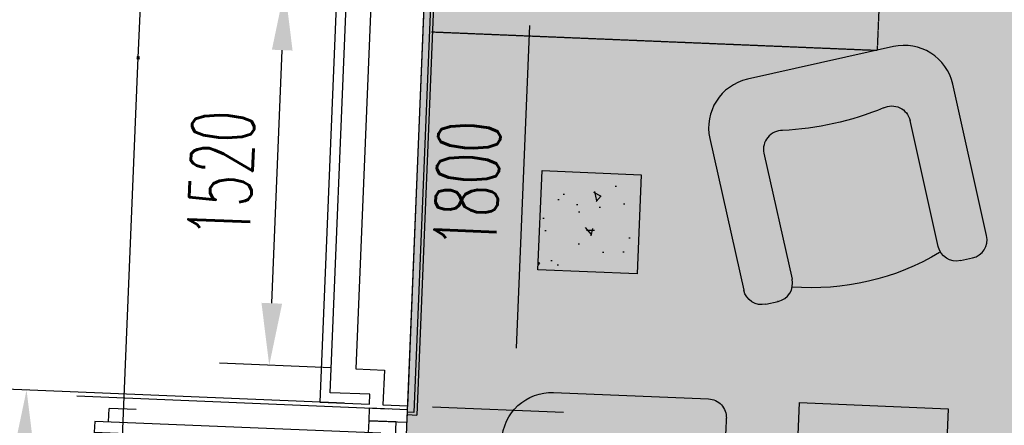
# Model space of a CAD drawing. Header units: millimetres. Extents: x 941089 to 2922714, y 799810 to 1997150.
# Tile 21 of 99: x 954618 to 958587, y 978267 to 979900. Entities that reach past the tile are written whole.
import ezdxf

# ---------------------------------------------------------------- set-up
doc = ezdxf.new("R2010")
doc.units = ezdxf.units.MM
doc.header["$LTSCALE"] = 10
doc.header["$PDMODE"] = 3
doc.header["$PDSIZE"] = 5
doc.linetypes.add('DASHDOT', pattern=[1, 0.5, -0.25, 0, -0.25])
doc.linetypes.add('FO-00$0$HIDDEN', pattern=[0.375, 0.25, -0.125])
doc.layers.get('DEFPOINTS').update_dxf_attribs({"color": 21})
for name, color, linetype in [('AREA NET', 21, 'DASHDOT'), ('COLS EXT-00$0$CONC-SECTION', 6, 'Continuous'), ('COLS EXT-00$0$HATCH', 22, 'Continuous'), ('FO-00 - FURN$0$FURNITURE', 22, 'Continuous'), ('FO-00$0$25', 21, 'Continuous'), ('FO-00$0$AREA GROSS', 21, 'Continuous'), ('FO-00$0$DOOR', 2, 'Continuous'), ('FO-00$0$FOOTPATH - GEORGES LANE$0$25', 2, 'Continuous'), ('FO-00$0$HIDDEN', 1, 'FO-00$0$HIDDEN'), ('FO-00$0$TITLE', 21, 'Continuous'), ('L - PL-ext-00$0$DIMS-MASONARY', 21, 'Continuous'), ('L - PL-ext-00$0$DOOR', 2, 'Continuous'), ('L - PL-ext-00$0$WALL-EXTERNAL', 1, 'Continuous'), ('L - PL-ext-00$0$WALL-INTERNAL', 4, 'Continuous'), ('L - PL-ext-00$0$WINDOW', 2, 'Continuous'), ('L - PL-ext-00$0$WINDOW DIMS', 21, 'Continuous'), ('REVISION', 1, 'DASHDOT')]:
    doc.layers.add(name, color=color, linetype=linetype)
doc.layers.add('FO-00$0$FOOTPATH - GEORGES LANE$0$ZZ-', color=7, linetype='Continuous', plot=False)
doc.styles.add('L - PL-ext-00$0$Standard', font='romans.shx', dxfattribs={"width": 0.6})
doc.dimstyles.new('L - PL-ext-00$0$ROYCETON', dxfattribs={"dimscale": 100, "dimtxt": 2.5, "dimasz": 2.5, "dimexe": 2, "dimexo": 1, "dimgap": 1, "dimtad": 1, "dimdec": 0, "dimtxsty": 'L - PL-ext-00$0$Standard', "dimcen": 2.5, "dimclrd": 256, "dimclre": 256, "dimclrt": 2, "dimaunit": 1, "dimazin": 0, "dimtfac": 1, "dimtdec": 0, "dimtmove": 0, "dimatfit": 3, "dimfxl": 0, "dimarcsym": 0})

# ---------------------------------------------------------------- blocks, each defined once
blk = doc.blocks.new('COLS EXT-00')
at = {"layer": 'COLS EXT-00$0$HATCH'}
h = blk.add_hatch(dxfattribs=at)
h.set_pattern_fill('AR-CONC', color=256, scale=2, angle=84.0126, style=0)
h.set_pattern_definition([(131.636498, (268.82, -1635.2), (84.537704, 355.85757), [38.1, -419.1]), (76.636498, (268.82, -1635.2), (-388.30192, -14.15659), [30.48, -335.28]), (182.087498, (275.86, -1605.56), (-303.7623, 341.70203), [32.38, -356.18]), (127.820698, (168.3, -1620.43), (162.04886, 524.16198), [57.15, -628.65]), (178.272098, (181.8, -1576.75), (-420.52623, 541.73646), [48.57, -534.27]), (72.820498, (168.3, -1620.43), (-420.52525, 541.73707), [45.72, -502.92]), (102.636498, (200.82, -1573.87), (246.461515, 270.25535), [38.1, -419.1]), (47.636498, (200.8, -1573.87), (-346.47976, 175.87087), [30.48, -335.28]), (153.087898, (221.36, -1551.35), (-100.01918, 446.12552), [32.38, -356.18]), (119.136498, (268.82, -1635.21), (-166.413132, 30.709053), [0, -331.216, 0, -340.36, 0, -336.55]), (89.136498, (268.82, -1635.21), (-178.792128, 161.361192), [0, -194.056, 0, -323.596, 0, -128.27]), (49.136498, (252.34, -1747.29), (50.779711, 266.630705), [0, -127, 0, -396.24, 0, -525.78]), (39.136498, (244.95, -1797.55), (-7.220553, 300.50442), [0, -165.1, 0, -263.144, 0, -373.38])])
h.paths.add_polyline_path([(957123, 979276.1), (956723.4, 979292.7), (956706.9, 978893), (957106.5, 978876.5)])
at = {"layer": 'COLS EXT-00$0$CONC-SECTION', "elevation": 0}
blk.add_lwpolyline([(956706.9, 978893), (956723.4, 979292.7), (957123, 979276.1), (957106.5, 978876.5)], close=True, dxfattribs=at)
blk = doc.blocks.new('FO-00$0$FOOTPATH - GEORGES LANE')
at = {"layer": 'FO-00$0$FOOTPATH - GEORGES LANE$0$25'}
blk.add_lwpolyline([(954362, 964087), (954652, 967316), (955157, 979543), (955672, 990775), (955936.5, 999559.6, 0.611255), (954377.5, 1000418.5)], format="xyb", dxfattribs=at)
blk.add_open_spline([(959064.2, 1003448.7), (958983.7, 1003458.4), (958901.6, 1003468.3), (958734.1, 1003488.1), (958648.7, 1003498), (958474.7, 1003517.6), (958386.1, 1003527.1), (958205.7, 1003545.5), (958113.9, 1003554.3), (957926.9, 1003570.6), (957831.9, 1003578.1), (957656.3, 1003590), (957576.4, 1003594.8), (957414.4, 1003602.8), (957332.2, 1003606), (957165.7, 1003610.6), (957081.3, 1003611.9), (956910.3, 1003612.3), (956823.6, 1003611.4), (956647.9, 1003606.8), (956558.9, 1003603.2), (956378.7, 1003592.7), (956287.5, 1003585.9), (956102.8, 1003568.7), (956009.3, 1003558.2), (955820.4, 1003533.1), (955724.8, 1003518.5), (955616.1, 1003499.3), (955603.9, 1003497.1), (955565.6, 1003490.2), (955539.6, 1003485.3), (955505.3, 1003478.6), (955497, 1003477), (955484.4, 1003474.5), (955480.1, 1003473.6), (955471.5, 1003471.9), (955467.2, 1003471), (955454.3, 1003468.4), (955445.7, 1003466.6), (955419.9, 1003461.3), (955402.8, 1003457.7), (955351.5, 1003446.6), (955317.5, 1003439), (955199.2, 1003411.6), (955115.8, 1003390.5), (954936.2, 1003341.4), (954840.3, 1003312.9), (954651.6, 1003252.4), (954558.8, 1003220.5), (954370.6, 1003151.5), (954275.4, 1003114.3), (954110.1, 1003045.9), (954039.2, 1003015.4), (953899.6, 1002952.7), (953830.7, 1002920.6), (953672.9, 1002844.4), (953584.6, 1002799.8), (953411.3, 1002708.6), (953326.2, 1002662.1), (953159.1, 1002567.4), (953077.1, 1002519.3), (952929.4, 1002429.9), (952863.3, 1002388.9), (952732.9, 1002306.1), (952668.7, 1002264.4), (952520.4, 1002166), (952437, 1002109.2), (952286.3, 1002004.1), (952218.5, 1001955.8), (952084.7, 1001859.1), (952018.8, 1001810.5), (951882.3, 1001708.6), (951811.9, 1001655.1), (951673, 1001548.2), (951604.6, 1001494.9), (951444, 1001368.2), (951352.6, 1001295.1), (951188.8, 1001162.7), (951115.9, 1001103.3), (950972.2, 1000985.5), (950901.4, 1000927.2), (950761.8, 1000811.9), (950693, 1000755), (950557.3, 1000642.8), (950490.4, 1000587.6), (950358.5, 1000479), (950293.4, 1000425.7), (950165.2, 1000321.4), (950102, 1000270.3), (950004.5, 1000192.4), (949969.6, 1000164.6), (949900.3, 1000109.8), (949865.9, 1000082.9), (949825.3, 1000051.2), (949818.6, 1000046.1), (949807.9, 1000037.7), (949803.8, 1000034.5), (949794.8, 1000027.6), (949790, 1000023.9), (949780.4, 1000016.5), (949775.6, 1000012.8), (949761.2, 1000001.6), (949751.5, 999994.2), (949722.5, 999971.9), (949703, 999957), (949644.2, 999912.3), (949604.6, 999882.4), (949524.6, 999822.5), (949484.2, 999792.4), (949373.7, 999710.6), (949302.8, 999658.7), (949158.8, 999553.8), (949085.6, 999500.8), (948937, 999393.5), (948861.5, 999339.2), (948708.6, 999228.8), (948631.1, 999172.8), (948474.1, 999058.7), (948394.6, 999000.6), (948247.1, 998891.7), (948179.4, 998841.3), (948019.8, 998721.3), (947927.5, 998650.9), (947741.3, 998506.2), (947647.4, 998431.8), (947490.9, 998304.8), (947428.6, 998253.5), (947303.8, 998148.7), (947241.2, 998095.2), (947150.6, 998016.4), (947122.7, 997991.9), (947039.1, 997917.8), (946983.3, 997867.5), (946914.4, 997804.1), (946901.4, 997792.1), (946866.5, 997759.7), (946844.7, 997739.3), (946801.4, 997698.4), (946779.8, 997677.9), (946715.3, 997616.2), (946672.7, 997574.8), (946545.9, 997449.7), (946462.8, 997365.2), (946299.4, 997194.1), (946219.1, 997107.6), (946018.3, 996884.9), (945899.7, 996747.5), (945668.9, 996468.7), (945556.7, 996327.2), (945338.6, 996040.8), (945232.7, 995895.8), (945027.1, 995602.6), (944927.3, 995454.4), (944733.8, 995155.4), (944640.1, 995004.4), (944458.6, 994700.2), (944370.8, 994546.9), (944254.6, 994335.7), (944223.7, 994278.6), (944176.5, 994190.1), (944159.9, 994158.8), (944129.8, 994101.4), (944116.2, 994075.4), (944089.2, 994023.2), (944075.8, 993997), (944035.7, 993918.6), (944009.3, 993866.1), (943931.1, 993708.3), (943880.1, 993602.6), (943731.1, 993284), (943636.7, 993069.7), (943406.5, 992513.1), (943278.2, 992168.1), (943046.7, 991470.4), (942943.5, 991117.7), (942845.6, 990733), (942838.4, 990704.5), (942828.7, 990665.5), (942826.1, 990655), (942821, 990634.1), (942818.4, 990623.7), (942810.8, 990592.3), (942805.7, 990571.4), (942790.7, 990508.7), (942780.9, 990466.9), (942768.9, 990415.2), (942766.7, 990405.3), (942762.1, 990385.5), (942759.9, 990375.6), (942753.1, 990345.9), (942748.7, 990326.1), (942735.5, 990266.8), (942726.8, 990227.3), (942701.3, 990108.7), (942685, 990029.8), (942621.2, 989710.6), (942578.8, 989471.2), (942511.7, 989045.6), (942485.2, 988858.9), (942437.4, 988487.1), (942416.2, 988302.1), (942378.3, 987933.8), (942361.7, 987750.6), (942332.5, 987386.2), (942319.9, 987205.1), (942297.9, 986845), (942288.6, 986666.2), (942272.8, 986310.8), (942266.3, 986134.4), (942255.4, 985784.2), (942251.1, 985610.5), (942244, 985265.8), (942241.2, 985095), (942236.9, 984756.3), (942235.2, 984588.6), (942232.5, 984256.5), (942231.5, 984092.1), (942229.4, 983767.1), (942228.5, 983606.4), (942226.1, 983288.9), (942224.8, 983132.2), (942222.6, 982941.4), (942222.2, 982905.4), (942221.2, 982833.6), (942220.8, 982797.8), (942219.2, 982690.2), (942218.1, 982618.6), (942215.7, 982475.3), (942214.4, 982403.7), (942210.2, 982188.8), (942207.1, 982045.4), (942200.5, 981758.2), (942196.9, 981614.2), (942188.3, 981277.4), (942183.1, 981084.1), (942172.7, 980694.5), (942167.5, 980498.1), (942157.5, 980101.5), (942152.6, 979901.2), (942143.9, 979495.6), (942139.9, 979290.3), (942133.3, 978873.9), (942130.7, 978662.7), (942127.4, 978233.8), (942126.6, 978016), (942127.8, 977355.5), (942133.1, 976901.9), (942146.4, 976366.3), (942148.1, 976302), (942150.2, 976228.8), (942150.5, 976220.2), (942151, 976202.9), (942151.2, 976194.3), (942152, 976168.4), (942152.5, 976151), (942154.1, 976098.9), (942155.2, 976063.9), (942158.6, 975958.5), (942161.1, 975887.6), (942167.8, 975710.3), (942172.2, 975603.3), (942182.4, 975386.8), (942188.1, 975277.3), (942201.1, 975056.3), (942208.4, 974944.7), (942224.8, 974719.8), (942233.9, 974606.5), (942254.4, 974378.3), (942265.7, 974263.4), (942287, 974068.4), (942296.2, 973988.7), (942319.8, 973799.6), (942334.6, 973690), (942367.1, 973470), (942384.8, 973359.5), (942420.3, 973156.3), (942437.5, 973063.7), (942474.7, 972878), (942494.6, 972784.9), (942537.3, 972598.1), (942560.1, 972504.3), (942609.2, 972316.4), (942635.4, 972222.1), (942691.6, 972032.9), (942721.7, 971938), (942773.7, 971784.5), (942794.2, 971726.1), (942837.2, 971609), (942859.6, 971550.4), (942912.2, 971418.3), (942943, 971344.7), (943007.8, 971197.5), (943042, 971123.8), (943114, 970976.1), (943152, 970902.2), (943232.1, 970754.5), (943274.2, 970680.7), (943332.6, 970583.8), (943346.9, 970560.6), (943375.8, 970514.3), (943390.5, 970491.1), (943435.3, 970421.8), (943466.1, 970375.6), (943529.6, 970284), (943562.3, 970238.5), (943641.3, 970132.3), (943688.5, 970071.7), (943787.1, 969951.5), (943838.4, 969892), (943923.3, 969798.4), (943955.6, 969763.9), (944003.3, 969714.5), (944018.1, 969699.4), (944048.1, 969669.2), (944063.2, 969654.2), (944109, 969609.4), (944140.2, 969579.7), (944225.4, 969501), (944280.6, 969452.5), (944394.4, 969357.5), (944453, 969311.1), (944556, 969233.8), (944599.5, 969202.3), (944688.3, 969140.8), (944733.5, 969110.7), (944789.1, 969075.2), (944798.8, 969069.1), (944812, 969060.8), (944815.3, 969058.7), (944825.4, 969052.5), (944832.2, 969048.3), (944845.7, 969040), (944852.5, 969035.8), (944872.8, 969023.5), (944886.4, 969015.3), (944910.8, 969000.9), (944921.6, 968994.6), (944938.6, 968984.7), (944945, 968981), (944957.6, 968973.8), (944963.9, 968970.2), (944982.9, 968959.4), (944995.6, 968952.3), (945033.5, 968931.3), (945058.9, 968917.6), (945142.9, 968873.4), (945201.7, 968844.2), (945319.1, 968788.9), (945377.8, 968762.9), (945494.8, 968713.9), (945553.3, 968690.9), (945656.7, 968652.5), (945701.9, 968636.6), (945800.2, 968603.5), (945853.2, 968586.7), (945906, 968571)], degree=3, knots=[0, 0, 0, 0, 234.702834, 234.702834, 469.405668, 469.405668, 704.108503, 704.108503, 938.811337, 938.811337, 1173.514171, 1173.514171, 1364.728332, 1364.728332, 1555.942493, 1555.942493, 1747.156654, 1747.156654, 1938.370815, 1938.370815, 2129.584976, 2129.584976, 2320.799137, 2320.799137, 2512.013298, 2512.013298, 2703.227459, 2703.227459, 2727.547958, 2727.547958, 2778.838057, 2778.838057, 2795.121394, 2795.121394, 2803.613658, 2803.613658, 2812.105922, 2812.105922, 2829.090451, 2829.090451, 2863.059508, 2863.059508, 2930.997622, 2930.997622, 3100.299361, 3100.299361, 3300.51428, 3300.51428, 3500.729199, 3500.729199, 3713.272775, 3713.272775, 3876.545401, 3876.545401, 4039.818026, 4039.818026, 4256.178419, 4256.178419, 4472.538811, 4472.538811, 4688.899204, 4688.899204, 4869.023306, 4869.023306, 5049.147408, 5049.147408, 5290.588329, 5290.588329, 5493.601507, 5493.601507, 5696.614685, 5696.614685, 5920.057394, 5920.057394, 6143.500104, 6143.500104, 6452.081421, 6452.081421, 6706.694653, 6706.694653, 6961.307886, 6961.307886, 7215.921118, 7215.921118, 7470.53435, 7470.53435, 7725.147583, 7725.147583, 7979.760815, 7979.760815, 8123.935637, 8123.935637, 8268.110458, 8268.110458, 8296.201918, 8296.201918, 8313.79564, 8313.79564, 8334.203573, 8334.203573, 8354.611505, 8354.611505, 8395.42737, 8395.42737, 8477.059101, 8477.059101, 8640.322561, 8640.322561, 8803.586021, 8803.586021, 9081.962936, 9081.962936, 9360.33985, 9360.33985, 9638.716765, 9638.716765, 9917.093679, 9917.093679, 10195.470593, 10195.470593, 10428.072126, 10428.072126, 10739.080047, 10739.080047, 11050.087968, 11050.087968, 11254.106602, 11254.106602, 11458.125237, 11458.125237, 11548.681984, 11548.681984, 11729.795477, 11729.795477, 11772.150422, 11772.150422, 11843.056553, 11843.056553, 11913.962684, 11913.962684, 12055.774946, 12055.774946, 12339.399469, 12339.399469, 12623.023993, 12623.023993, 13061.153963, 13061.153963, 13499.283933, 13499.283933, 13937.413904, 13937.413904, 14375.543874, 14375.543874, 14813.673844, 14813.673844, 15251.803814, 15251.803814, 15413.520538, 15413.520538, 15501.914849, 15501.914849, 15575.322837, 15575.322837, 15648.730825, 15648.730825, 15795.546801, 15795.546801, 16089.178753, 16089.178753, 16676.442657, 16676.442657, 17600.813178, 17600.813178, 18525.183698, 18525.183698, 18599.255468, 18599.255468, 18626.308182, 18626.308182, 18653.360896, 18653.360896, 18707.466324, 18707.466324, 18815.677181, 18815.677181, 18841.301031, 18841.301031, 18866.92488, 18866.92488, 18918.17258, 18918.17258, 19020.667978, 19020.667978, 19225.658776, 19225.658776, 19850.173817, 19850.173817, 20341.376746, 20341.376746, 20832.579675, 20832.579675, 21323.782603, 21323.782603, 21814.985532, 21814.985532, 22306.188461, 22306.188461, 22797.39139, 22797.39139, 23288.594319, 23288.594319, 23779.797248, 23779.797248, 24271.000176, 24271.000176, 24762.203105, 24762.203105, 25253.406034, 25253.406034, 25744.608963, 25744.608963, 25859.363362, 25859.363362, 25974.11776, 25974.11776, 26203.626558, 26203.626558, 26433.135355, 26433.135355, 26892.15295, 26892.15295, 27351.170545, 27351.170545, 27962.200237, 27962.200237, 28573.22993, 28573.22993, 29184.259622, 29184.259622, 29795.289315, 29795.289315, 30406.319007, 30406.319007, 31017.3487, 31017.3487, 32227.410405, 32227.410405, 32391.5047, 32391.5047, 32413.356188, 32413.356188, 32435.207676, 32435.207676, 32478.910652, 32478.910652, 32566.316605, 32566.316605, 32741.128511, 32741.128511, 32998.963237, 32998.963237, 33256.797963, 33256.797963, 33514.632689, 33514.632689, 33772.467416, 33772.467416, 34030.302142, 34030.302142, 34207.644214, 34207.644214, 34449.154665, 34449.154665, 34690.665115, 34690.665115, 34891.495878, 34891.495878, 35092.326642, 35092.326642, 35293.157405, 35293.157405, 35493.988168, 35493.988168, 35694.818931, 35694.818931, 35817.94031, 35817.94031, 35941.06169, 35941.06169, 36094.859047, 36094.859047, 36248.656405, 36248.656405, 36402.453762, 36402.453762, 36556.25112, 36556.25112, 36604.649362, 36604.649362, 36653.047604, 36653.047604, 36749.844089, 36749.844089, 36845.82658, 36845.82658, 36974.982695, 36974.982695, 37104.13881, 37104.13881, 37180.359897, 37180.359897, 37214.23804, 37214.23804, 37248.116184, 37248.116184, 37315.872472, 37315.872472, 37430.008062, 37430.008062, 37544.143653, 37544.143653, 37625.113438, 37625.113438, 37706.083224, 37706.083224, 37723.16139, 37723.16139, 37729.031804, 37729.031804, 37740.772632, 37740.772632, 37752.513461, 37752.513461, 37775.995117, 37775.995117, 37794.409592, 37794.409592, 37805.222714, 37805.222714, 37816.035836, 37816.035836, 37837.662079, 37837.662079, 37880.914566, 37880.914566, 37980.797523, 37980.797523, 38080.68048, 38080.68048, 38180.563436, 38180.563436, 38258.363043, 38258.363043, 38350.506975, 38350.506975, 38350.506975, 38350.506975], dxfattribs=at)
at = {"layer": 'FO-00$0$FOOTPATH - GEORGES LANE$0$ZZ-'}
blk.add_point((955157, 979543), dxfattribs=at)
blk = doc.blocks.new('FO-00')
at = {"layer": 'FO-00$0$25'}
blk.add_hatch(color=254, dxfattribs=at).paths.add_polyline_path([(962106.9, 976297.2), (962063.7, 975252.9), (956064.8, 975500.9), (956819.2, 993755.4), (957034, 993746.5), (957074.1, 994715.7), (957029.1, 994717.6), (957254.7, 1000176.3), (961815.3, 999987.8), (961813.4, 999942.9), (962465.1, 999916), (962451.1, 999578.5), (962850.8, 999561.9), (962867.3, 999961.6), (962785.1, 999965), (962791.5, 1000117.6), (969658.5, 999833.8), (969650.2, 999634), (973094.2, 999491.9), (973087, 999317.8), (974330.1, 999266.5), (974344.7, 999639.8), (980603.5, 999381.4), (980588, 999007.9), (981801.1, 998957.8), (981787.3, 998623.7), (982186.9, 998607.2), (982215.9, 999304.8), (988737.4, 999035.2), (988737.4, 999035.2), (988964.3, 999024.2), (988817.7, 995529), (988645, 991316.4), (994995.8, 991065.9), (995186.1, 991058), (994995.8, 991065.9), (994970.9, 990466.4), (995161.3, 990458.5), (994864, 983264.6), (994673.8, 983272.5), (994648.9, 982673), (994839.2, 982665.1), (994537.8, 975370.1), (994353, 975377.8), (994336.4, 974978.1), (994521.2, 974970.4), (994466.7, 973651.6), (994631.5, 973645.2), (994522.9, 970907.8), (989272.4, 971124.4), (989710.8, 981776), (985249.6, 981960.4), (985342.2, 984209.1), (981645.3, 984361.3), (981527.5, 981498.7), (981439.7, 979366.4), (981353.4, 977267.7), (984800.4, 977125.6), (984714.7, 975047.1), (981578.6, 972159.6), (969604.9, 972654.5), (969742.4, 975981.5)])
at = {"layer": 'FO-00$0$AREA GROSS', "color": 3}
blk.add_lwpolyline([(962063.7, 975252.9), (956064.8, 975500.9), (956819.2, 993755.4), (957034, 993746.5), (957074.1, 994715.7), (957029.1, 994717.6), (957254.7, 1000176.3), (961815.3, 999987.8)], dxfattribs=at)
at = {"layer": 'FO-00$0$DOOR'}
for p, q in [((956276.2, 980011.6), (956206.3, 978319.1)), ((956288.7, 980011.1), (956218.3, 978308.7)), ((956180.9, 978310.2), (956218.3, 978308.7)), ((956206.3, 978319.1), (956181.3, 978320.1))]:
    blk.add_line(p, q, dxfattribs=at)
at = {"layer": 'FO-00$0$HIDDEN'}
for p in [(958291.3, 985035.2, 0), (956278, 979851.4, 0)]:
    blk.add_line(p, (958074, 979777.2, 0), dxfattribs=at)
at = {"layer": 'FO-00$0$TITLE', "rotation": 0.0001860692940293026}
blk.add_blockref('FO-00$0$FOOTPATH - GEORGES LANE', (-58.4, 201.5, 0), dxfattribs=at)
blk = doc.blocks.new('FO-00 - FURN$0$2 SEATER SOFA')
at = {"layer": 'FO-00 - FURN$0$FURNITURE', "flags": 128}
blk.add_lwpolyline([(75, 700), (75, 75), (75, 75, -0.414214), (0, 0), (0, 0.1), (-49.9, 0), (-50, 0, -0.414214), (-125, 75), (-125, 75), (-125, 594.8), (-125, 594.7, 0.488885), (-218.4, 667.4), (-218.4, 667.5, -0.169183), (-591.7, 700), (-591.6, 700, -0.169183), (-964.9, 667.5, 0.488934), (-1058.3, 594.8), (-1058.3, 594.9), (-1058.3, 75), (-1058.3, 75, -0.414214), (-1133.3, 0), (-1133.3, 0.1), (-1183.3, 0.1), (-1183.3, 0, -0.414214), (-1258.3, 75), (-1258.3, 75.1), (-1258.3, 700), (-1258.3, 700, -0.414214), (-1058.3, 900), (-1058.3, 900), (-125, 900.1), (-125, 900, -0.414214), (75, 700), (75, 700)], format="xyb", close=True, dxfattribs=at)
at = {"layer": 'FO-00 - FURN$0$FURNITURE'}
for centre in [(-825, 569.5), (-358.3, 569.5)]:
    blk.add_arc(centre, 569.5, 245.8137, 294.1894, dxfattribs=at)
blk = doc.blocks.new('FO-00 - FURN$0$ARMCHAIR')
at = {"layer": 'FO-00 - FURN$0$FURNITURE', "extrusion": (0, 0, -1)}
for p, q in [((-547.2, 662.5), (56.5, 500.8)), ((-948.2, -61.7), (-792.2, 521.1)), ((-497.3, 442.1), (4.7, 307.5)), ((109.5, 409), (96.6, 360.6)), ((96.6, 360.6), (97.1, 362.5)), ((-151.3, -275.1), (-653.4, -140.7)), ((-203.1, -468.4), (-806.8, -306.6)), ((-98.3, -367), (-111.3, -415.4))]:
    blk.add_line(p, q, dxfattribs=at)
for centre, radius, start, end in [((599, 469.3), 200, 14.9985, 104.9985), ((516.7, 369.6), 75, 0.7853, 104.9985), ((-24.1, 380), 75, 194.9985, 284.9985), ((755, -113.5), 200, 284.9985, 14.9985), ((183.7, -395.9), 75, 194.9985, 284.9985)]:
    blk.add_arc(centre, radius, start, end, dxfattribs=at)
at = {"layer": 'FO-00 - FURN$0$FURNITURE'}
for centre, start, end in [((37, 428.3), 345.0015, 75.0015), ((-634, -68.2), 150.7791, 255.0015), ((-170.7, -347.6), 345.0015, 75.0015)]:
    blk.add_arc(centre, 75, start, end, dxfattribs=at)
for centre, major_axis, ratio, start_param, end_param in [((-1178.8, 312.3), (-219.2, -818.2), 0.672379, 1.322569, 1.819337), ((-547.9, 155.6), (-198, -739.1), 0.744338, 1.148639, 1.969873)]:
    blk.add_ellipse(centre, major_axis=major_axis, ratio=ratio, start_param=start_param, end_param=end_param, dxfattribs=at)
blk = doc.blocks.new('FO-00 - FURN')
at = {"layer": 'FO-00 - FURN$0$FURNITURE', "flags": 128}
blk.add_lwpolyline([(958360, 978333.6), (958305, 977001.4), (957705.6, 977026.2), (957760.6, 978358.4)], close=True, dxfattribs=at)
at = {"layer": 'FO-00 - FURN$0$FURNITURE', "xscale": -1, "rotation": 87.63374176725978}
blk.add_blockref('FO-00 - FURN$0$ARMCHAIR', (958039, 978847.3), dxfattribs=at)
at = {"layer": 'FO-00 - FURN$0$FURNITURE', "rotation": 87.63374176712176}
blk.add_blockref('FO-00 - FURN$0$2 SEATER SOFA', (957466.2, 978295.5), dxfattribs=at)
blk = doc.blocks.new('*D834')
at = {"layer": 'DEFPOINTS', "color": 0}
for p in [(956256.7, 980144.1), (956684.2, 980126.5), (956182.3, 978345.7)]:
    blk.add_point(p, dxfattribs=at)
at = {"layer": 'L - PL-ext-00$0$DIMS-MASONARY', "lineweight": -2}
for p, q in [((956356.6, 980140), (956884, 980118.2)), ((956620.2, 978577.8), (956673.9, 979876.7)), ((956282.3, 978341.5), (956809.7, 978319.7))]:
    blk.add_line(p, q, dxfattribs=at)
at = {"layer": 'L - PL-ext-00$0$DIMS-MASONARY'}
for points in [[(956632.2, 979878.4), (956715.5, 979874.9), (956684.2, 980126.5)], [(956578.6, 978579.5), (956661.8, 978576.1), (956609.9, 978328)]]:
    blk.add_solid(points, dxfattribs=at)
at = {"layer": 'L - PL-ext-00$0$DIMS-MASONARY', "color": 2, "insert": (956422.2, 979236.5), "char_height": 250, "attachment_point": 5, "rotation": 87.6334, "style": 'L - PL-ext-00$0$Standard'}
blk.add_mtext('1800', dxfattribs=at)
blk = doc.blocks.new('*D838')
at = {"layer": 'DEFPOINTS', "color": 0}
for p in [(955686.7, 980027.6), (956036.1, 980013.1, 0), (955973.3, 978494.4)]:
    blk.add_point(p, dxfattribs=at)
at = {"layer": 'L - PL-ext-00$0$DIMS-MASONARY', "lineweight": -2}
for p, q in [((955936.2, 980017.3), (955486.8, 980035.8)), ((955634.2, 978758.6), (955676.3, 979777.8)), ((955873.4, 978498.5), (955424.1, 978517.1))]:
    blk.add_line(p, q, dxfattribs=at)
at = {"layer": 'L - PL-ext-00$0$DIMS-MASONARY'}
for points in [[(955634.7, 979779.5), (955718, 979776.1), (955686.7, 980027.6)], [(955592.6, 978760.4), (955675.8, 978756.9), (955623.9, 978508.9)]]:
    blk.add_solid(points, dxfattribs=at)
at = {"layer": 'L - PL-ext-00$0$DIMS-MASONARY', "color": 2, "insert": (955430.5, 979277.5), "char_height": 250, "attachment_point": 5, "rotation": 87.6334, "style": 'L - PL-ext-00$0$Standard'}
blk.add_mtext('1520', dxfattribs=at)
blk = doc.blocks.new('*D851')
at = {"layer": 'DEFPOINTS', "color": 0}
for p in [(956027.5, 978352.1, 0), (954464.8, 974029.9), (955850.9, 973972.6, 0)]:
    blk.add_point(p, dxfattribs=at)
at = {"layer": 'L - PL-ext-00$0$WINDOW DIMS', "lineweight": -2}
for p, q in [((955927.6, 978356.2), (954446, 978417.4)), ((954635.5, 978159.4), (954475.1, 974279.7)), ((955751, 973976.7), (954265, 974038.1))]:
    blk.add_line(p, q, dxfattribs=at)
at = {"layer": 'L - PL-ext-00$0$WINDOW DIMS'}
for points in [[(954593.8, 978161.1), (954677.1, 978157.7), (954645.8, 978409.2)], [(954433.5, 974281.4), (954516.8, 974277.9), (954464.8, 974029.9)]]:
    blk.add_solid(points, dxfattribs=at)
at = {"layer": 'L - PL-ext-00$0$WINDOW DIMS', "color": 2, "insert": (954330.5, 976228.8), "char_height": 250, "attachment_point": 5, "rotation": 87.6334, "style": 'L - PL-ext-00$0$Standard'}
blk.add_mtext('4383', dxfattribs=at)
blk = doc.blocks.new('L - PL-ext-00$0$A$C41B22558')
at = {"layer": 'L - PL-ext-00$0$DOOR'}
for p, q in [((-913735.6, -982262.4), (-913735.6, -983362.2)), ((-913691.8, -982262.4), (-913735.6, -982262.4)), ((-913691.8, -983416.9), (-913691.8, -982262.4)), ((-913790.4, -982427.4), (-913790.4, -982317.9)), ((-913735.6, -982317.9), (-913790.4, -982317.9)), ((-913691.8, -982317.9), (-913637.1, -982317.9)), ((-913637.1, -982427.4), (-913637.1, -982317.9)), ((-914798.2, -983365.6), (-914843.7, -983365.6)), ((-914843.7, -983475.1), (-914843.7, -983365.6)), ((-913735.6, -983362.2), (-913695.3, -983362.2)), ((-913643.7, -983365.6), (-913692.2, -983365.6)), ((-913643.7, -983475.1), (-913643.7, -983365.6)), ((-914797, -983416.9), (-914785.1, -983416.9)), ((-914785.1, -983416.9), (-914785.1, -983475.1)), ((-913705, -983416.9), (-913705, -983475.1)), ((-913691.8, -983416.9), (-913705, -983416.9)), ((-914785.1, -983475.1), (-914843.7, -983475.1)), ((-913643.7, -983475.1), (-913705, -983475.1))]:
    blk.add_line(p, q, dxfattribs=at)
blk.add_arc((-913695.3, -983364.6, 0), 1103, 92.0976, 182.7182, dxfattribs=at)
blk = doc.blocks.new('L - PL-ext-00')
at = {"layer": 'L - PL-ext-00$0$DIMS-MASONARY'}
blk.add_line((956104.2, 978332.4), (954848.6, 978384.3), dxfattribs=at)
at = {"layer": 'L - PL-ext-00$0$WALL-EXTERNAL'}
for p, q in [((955902, 980158.8, 0), (955827.6, 978360.3, 0)), ((955869.3, 978398.6, 0), (955940.3, 980117.2, 0)), ((956029.1, 978392), (955869.3, 978398.6, 0)), ((956027.5, 978352.1), (956029.1, 978392)), ((955827.6, 978360.3, 0), (956027.5, 978352.1))]:
    blk.add_line(p, q, dxfattribs=at)
at = {"layer": 'L - PL-ext-00$0$WALL-INTERNAL'}
for p, q in [((956182.3, 978345.7), (956256.7, 980144.1)), ((956036.1, 980013.1, 0), (955973.3, 978494.4)), ((955973.3, 978494.4), (956088.2, 978489.7)), ((956088.2, 978489.7, 0), (956082.4, 978349.8)), ((956082.4, 978349.8), (956182.3, 978345.7))]:
    blk.add_line(p, q, dxfattribs=at)
at = {"layer": 'L - PL-ext-00$0$WINDOW', "elevation": 0}
blk.add_lwpolyline([(956026.8, 978335.6), (956024.7, 978285.6), (956179.6, 978279.2), (956181.7, 978329.2)], close=True, dxfattribs=at)
at = {"layer": 'L - PL-ext-00$0$DOOR', "rotation": 87.63343472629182}
blk.add_blockref('L - PL-ext-00$0$A$C41B22558', (11224.6, 1931755.7), dxfattribs=at)
at = {"layer": 'L - PL-ext-00$0$DIMS-MASONARY'}
for base, p1, p2, picture, middle in [((956684.2, 980126.5), (956182.3, 978345.7), (956256.7, 980144.1), '*D834', (956422.2, 979236.5)), ((955686.7, 980027.6), (955973.3, 978494.4), (956036.1, 980013.1, 0), '*D838', (955430.5, 979277.5))]:
    dim = blk.add_linear_dim(base=base, p1=p1, p2=p2, angle=87.6334, dimstyle='L - PL-ext-00$0$ROYCETON', dxfattribs=at)
    dim.commit()
    dim.dimension.update_dxf_attribs({"geometry": picture, "text_midpoint": middle})
at = {"layer": 'L - PL-ext-00$0$WINDOW DIMS'}
dim = blk.add_linear_dim(base=(954464.8, 974029.9), p1=(956027.5, 978352.1, 0), p2=(955850.9, 973972.6, 0), angle=87.6334, dimstyle='L - PL-ext-00$0$ROYCETON', dxfattribs=at)
dim.commit()
dim.dimension.update_dxf_attribs({"geometry": '*D851', "text_midpoint": (954330.5, 976228.8)})

msp = doc.modelspace()

# ---------------------------------------------------------------- block references
at = {"layer": 'AREA NET'}
msp.add_blockref('COLS EXT-00', (0, 0), dxfattribs=at)
at = {"layer": 'REVISION'}
for name in ['FO-00 - FURN', 'FO-00', 'L - PL-ext-00']:
    msp.add_blockref(name, (0, 0), dxfattribs=at)

doc.saveas('drawing.dxf')
